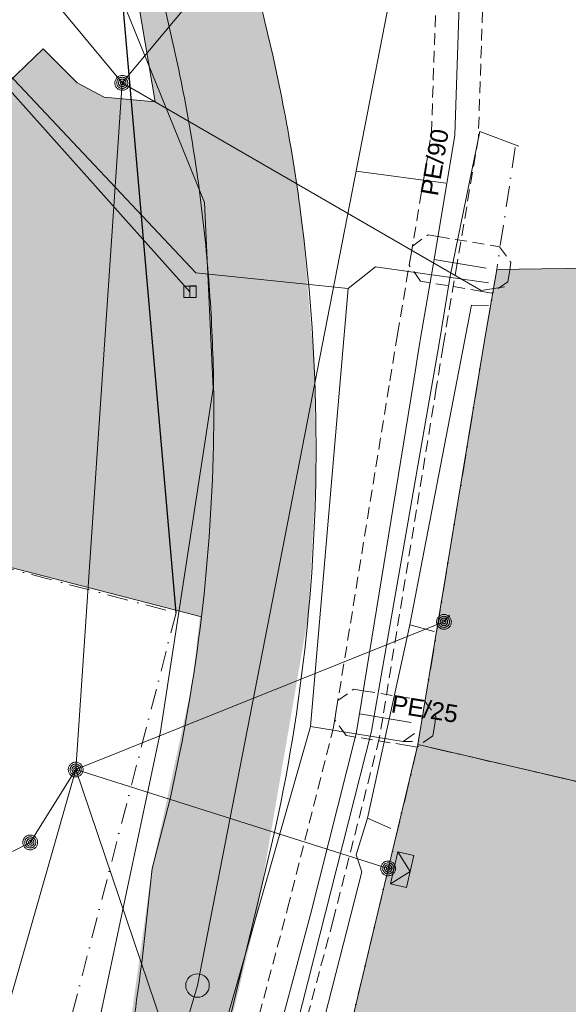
# Model space of a CAD drawing. Header units: millimetres. Extents: x 1001806 to 1216649, y -881308 to -714934.
# Tile 13 of 15: x 1145933 to 1169277, y -818558 to -776622. Entities that reach past the tile are written whole.
import ezdxf

# ---------------------------------------------------------------- set-up
doc = ezdxf.new("R2010")
doc.units = ezdxf.units.MM
doc.header["$MEASUREMENT"] = 0
doc.linetypes.add('( Dashed )', pattern=[750, 500, -250])
doc.linetypes.add('ČÁRA ČERCHOVANÁ 3', pattern=[1675.694406, 881.944418, -440.972209, 0, -352.777779])
for name, color, linetype in [('2 - INŽENÝRSKÉ SÍTĚ_ PROFESE.2D', 7, 'Continuous'), ('2 - ČÁRA HLAVNÍ.2D', 7, 'Continuous'), ('2 - ČÁRA POMOCNÁ.2Da', 7, 'Continuous')]:
    doc.layers.add(name, color=color, linetype=linetype)
doc.styles.add('GENEROVANÝ_STYL_1', font='Arial.ttf')
doc.linetypes.add('KANALIZACE - DEŠŤOVÁ', pattern='A,0,[8,SYROVICE PÓDIUM1.Shx,S=23.809524,R=0,X=0,Y=0],-3000,0', length=3000)
doc.linetypes.add('KANALIZACE - SPLAŠKOVÁ', pattern='A,0,[5,SYROVICE PÓDIUM1.Shx,S=23.809524,R=0,X=0,Y=0],-3000,0', length=3000)
doc.linetypes.add('PLYNOVOD - STL', pattern='A,0,[4,SYROVICE PÓDIUM1.Shx,S=29.761905,R=0,X=0,Y=-0.106132],-3750,0', length=3750)
doc.linetypes.add('VEDENÍ - NN', pattern='A,0,[3,SYROVICE PÓDIUM1.Shx,S=23.809524,R=0,X=0,Y=0.119914],-3000,0', length=3000)
doc.linetypes.add('VEDENÍ - SDĚLOVACÍ', pattern='A,0,[2,SYROVICE PÓDIUM1.Shx,S=23.809524,R=0,X=0,Y=0],-3000,0', length=3000)
doc.linetypes.add('VODOVOD - PODZEMNÍ', pattern='A,0,[7,SYROVICE PÓDIUM1.Shx,S=198.412698,R=0,X=0,Y=0],-25750,0', length=25750)

msp = doc.modelspace()

# ---------------------------------------------------------------- hatches: boundary and pattern name
at = {"layer": '2 - ČÁRA HLAVNÍ.2D', "linetype": 'Continuous', "lineweight": 0}
for points in [[(1036297.423, -743516.102), (1063069.618, -743678.358), (1064270.311, -741828.643), (1063880.897, -740011.378), (1062160.986, -736279.497), (1061868.926, -734267.526), (1065243.845, -733715.856), (1065957.77, -736214.594), (1066087.575, -737577.542), (1067418.072, -742250.507), (1068391.606, -743937.967), (1085006.593, -743808.162), (1086108.418, -743384.582), (1087077.534, -742727.007), (1087905.362, -741814.967), (1088452.214, -740843.684), (1088704.452, -740104.295), (1088840.355, -738606.796), (1088738.475, -737772.249), (1087164.997, -723374.719), (1095793.9, -723238.979), (1095999.334, -736298.238), (1092470.357, -736539.106), (1092859.77, -741114.717), (1114180.173, -741017.364), (1122033.35, -743256.493), (1131768.694, -742931.982), (1150590.359, -742834.628), (1168178.88, -741990.898), (1160552.861, -750817.61), (1158930.303, -750947.415), (1156561.37, -751369.279), (1154257.338, -752083.205), (1151336.735, -753511.055), (1150610.279, -754421.696), (1150009.259, -755656.6), (1149615.042, -756779.943), (1149407.786, -757795.246), (1149389.666, -758930.396), (1149487.02, -762013.255), (1153381.157, -767919.364), (1154748.914, -770927.88), (1155920.927, -775040.043), (1156788.458, -778535.037), (1157569.33, -782650.049), (1157957.976, -785374.865), (1158457.326, -791208.829), (1158529.963, -796270.864), (1158212.525, -801982.946), (1156022.528, -814738.489), (1152667.232, -828700.36), (1150405.69, -837149.11), (1147738.244, -845240.705), (1145726.88, -850500.641), (1143094.144, -856543.443), (1139135.104, -854499.021), (1141059.854, -850695.377), (1143272.479, -845783.885), (1145662.044, -839624.047), (1147943.044, -832429.021), (1150052.405, -823605.132), (1151563.893, -812766.847), (1153272.277, -804898.713), (1153602.951, -802042.678), (1134872.504, -797187.372), (1129954.599, -794062.303), (1146938.486, -777868.213), (1148380.933, -779310.66), (1149521.025, -779914.448), (1151700.94, -780123.602), (1150992.154, -775936.864), (1152018.209, -775707.639), (1152568.084, -778168.983), (1151716.114, -774089.325), (1151077.126, -772235.366), (1149843.982, -770190.944), (1146136.952, -765141.21), (1145227.754, -763907.281), (1143972.942, -762741.853), (1142571.648, -761945.71), (1141229.198, -761515.251), (1139622.936, -761351.277), (1138126.824, -761528.747), (1136668.817, -762045.706), (1132043.475, -756704.909), (1130999.123, -757228.191), (1127225.534, -754160.078), (1126868.571, -753543.506), (1126381.804, -753056.739), (1125830.134, -752634.874), (1125181.112, -752342.814), (1124499.638, -752180.558), (1120897.56, -752018.302), (1120865.109, -750558.001), (1083304.437, -750538.896), (1068651.927, -750364.461), (1049810.885, -750556.34), (1031202.593, -750752.708), (1023544.123, -744067.772)], [(1166229.275, -787268.277), (1173879.262, -787148.332), (1173309.173, -790878.252), (1175199.356, -793228.105), (1174669.131, -796418.274), (1177609.181, -797068.091), (1176109.17, -803788.155), (1190899.378, -807078.16), (1191619.398, -803878.113), (1209729.245, -808478.335), (1206089.284, -817538.374), (1172469.209, -809728.227), (1162879.298, -807498.319), (1165729.389, -790198.096)], [(1155799.4, -834868.23), (1158399.373, -826278.091), (1162879.298, -807498.319), (1178119.298, -811038.091), (1206089.284, -817538.374), (1216649.334, -820738.069), (1212579.337, -831748.263), (1207039.314, -829128.182), (1208889.281, -823698.227), (1176769.217, -816238.388), (1176289.087, -818068.246), (1174229.217, -817528.144), (1173239.323, -821308.157), (1172249.075, -821048.16), (1170129.234, -828408.163), (1177609.181, -831188.052), (1178009.231, -830198.157), (1181589.22, -831588.102), (1181189.17, -832518.377), (1184169.084, -833768.269), (1182649.317, -838408.355), (1180549.231, -843868.296), (1176829.189, -842418.38), (1177909.395, -839338.277), (1169069.137, -835098.241), (1170109.125, -832178.299), (1167459.412, -830948.163), (1165159.3, -837878.13)]]:
    msp.add_hatch(color=0, dxfattribs=at).paths.add_polyline_path(points)

# ---------------------------------------------------------------- linework, layer by layer
at = {"layer": '2 - INŽENÝRSKÉ SÍTĚ_ PROFESE.2D', "color": 0, "linetype": 'KANALIZACE - SPLAŠKOVÁ', "lineweight": 15}
for p, q in [((1163409.142, -766858.091), (1153499.142, -817758.091)), ((1164059.142, -783578.091), (1160252.093, -783073.41)), ((1153499.142, -817758.091), (1142529.142, -854858.091))]:
    msp.add_line(p, q, dxfattribs=at)
at = {"layer": '2 - INŽENÝRSKÉ SÍTĚ_ PROFESE.2D', "color": 0, "linetype": 'VODOVOD - PODZEMNÍ', "lineweight": 15}
for p, q in [((1149725.969, -774362.673), (1153794.142, -784403.091)), ((1153794.142, -784403.091), (1154167.977, -792326.013)), ((1154167.977, -792326.013), (1151930.786, -806945.341)), ((1151930.786, -806945.341), (1143626.661, -846112.97))]:
    msp.add_line(p, q, dxfattribs=at)
at = {"layer": '2 - INŽENÝRSKÉ SÍTĚ_ PROFESE.2D', "color": 0, "linetype": 'KANALIZACE - DEŠŤOVÁ', "lineweight": 15}
for p, q in [((1153429.142, -787401.091), (1143839.392, -777211.041)), ((1153177.142, -788210.091), (1144041.186, -777980.922)), ((1161068.142, -787146.091), (1159910.142, -788065.091)), ((1165878.142, -787830.091), (1161068.142, -787146.091)), ((1159910.142, -788065.091), (1153429.142, -787401.091)), ((1158311.142, -806722.091), (1159910.142, -788065.091)), ((1153185.142, -824677.091), (1158311.142, -806722.091)), ((1162254.142, -807367.091), (1158311.142, -806722.091)), ((1162739.142, -807023.091), (1162254.142, -807367.091)), ((1162654.142, -807358.091), (1162254.142, -807367.091))]:
    msp.add_line(p, q, dxfattribs=at)
at = {"layer": '2 - INŽENÝRSKÉ SÍTĚ_ PROFESE.2D', "color": 0, "linetype": 'PLYNOVOD - STL', "lineweight": 15}
for p, q in [((1163562.499, -786839.303), (1165782.499, -787209.303)), ((1160392.499, -806189.303), (1162592.499, -806549.303))]:
    msp.add_line(p, q, dxfattribs=at)
at = {"layer": '2 - INŽENÝRSKÉ SÍTĚ_ PROFESE.2D', "color": 0, "linetype": 'Continuous', "lineweight": 15}
for p, q in [((1152918.877, -787968.639), (1153435.408, -787968.639)), ((1152918.877, -788451.542), (1152918.877, -787968.639)), ((1153168.735, -787960.232), (1153435.408, -787960.232)), ((1153168.735, -788451.542), (1153168.735, -787960.232)), ((1153435.408, -787960.232), (1153435.408, -788451.542)), ((1153435.408, -787968.639), (1153435.408, -788451.542)), ((1153435.408, -788451.542), (1152918.877, -788451.542)), ((1153435.408, -788451.542), (1153168.735, -788451.542))]:
    msp.add_line(p, q, dxfattribs=at)
at = {"layer": '2 - INŽENÝRSKÉ SÍTĚ_ PROFESE.2D', "color": 0, "linetype": 'VEDENÍ - NN', "lineweight": 15}
for points in [[(1134002.043, -849640.525), (1139135.789, -840760.66), (1148315.789, -808560.66), (1150295.789, -779310.66), (1167455.789, -758770.66), (1185445.789, -736970.66)], [(1150295.789, -779310.66), (1137515.789, -763920.66), (1137215.789, -763800.66)], [(1150295.789, -779310.66), (1165573.789, -788149.66), (1166559.789, -788003.66)], [(1148315.789, -808560.66), (1163985.789, -802270.66), (1164225.789, -801990.66)], [(1148315.789, -808560.66), (1146382.789, -811661.66), (1145625.789, -812055.66)], [(1148315.789, -808560.66), (1161615.789, -812770.66), (1161865.789, -812740.66)], [(1148315.789, -808560.66), (1156020.789, -831334.66), (1156907.789, -830789.66)]]:
    msp.add_lwpolyline(points, dxfattribs=at)
at = {"layer": '2 - INŽENÝRSKÉ SÍTĚ_ PROFESE.2D', "color": 0, "linetype": 'PLYNOVOD - STL', "lineweight": 15}
msp.add_lwpolyline([(1150998.086, -839316.82), (1152702.499, -834509.303), (1152959.499, -833628.303), (1153482.499, -831839.303), (1153692.499, -831129.303), (1154822.499, -827699.303), (1156432.499, -821699.303), (1156502.499, -821459.303), (1158302.499, -814729.303), (1160252.499, -807029.303), (1160392.499, -806189.303), (1162672.499, -792159.303), (1162962.499, -790359.303), (1162992.499, -790189.303), (1163562.499, -786839.303), (1164452.499, -781539.303), (1165092.499, -762299.303), (1174842.499, -753719.303), (1177582.499, -751869.303), (1181462.499, -750999.303), (1195502.837, -750044.914)], dxfattribs=at)
at = {"layer": '2 - INŽENÝRSKÉ SÍTĚ_ PROFESE.2D', "color": 0, "linetype": '( Dashed )', "lineweight": 15}
for points in [[(1155539.499, -821190.303), (1157334.499, -814477.303), (1159272.499, -806824.303), (1159405.499, -806027.303), (1161685.499, -791999.303), (1161976.499, -790193.303), (1162007.499, -790018.303), (1162576.499, -786672.303), (1163455.499, -781439.303), (1164107.499, -761834.303)], [(1166077.499, -762764.303), (1165449.499, -781639.303), (1164548.499, -787006.303), (1163977.499, -790360.303), (1163948.499, -790525.303), (1163659.499, -792319.303), (1161379.499, -806351.303), (1161232.499, -807234.303), (1159270.499, -814981.303), (1157465.499, -821728.303)]]:
    msp.add_lwpolyline(points, dxfattribs=at)
at = {"layer": '2 - INŽENÝRSKÉ SÍTĚ_ PROFESE.2D', "color": 0, "linetype": 'Continuous', "lineweight": 15}
for points in [[(1150316.685, -778997.61), (1150283.677, -778997.259), (1150250.752, -779000.277), (1150218.528, -779006.554), (1150186.986, -779016.392), (1150156.765, -779029.377), (1150127.865, -779045.508), (1150100.915, -779064.52), (1150076.239, -779086.13), (1150053.838, -779110.337), (1150034.037, -779136.858), (1150017.18, -779165.102), (1150003.267, -779195.071), (1149992.795, -779226.185), (1149985.461, -779258.425), (1149981.455, -779291.191), (1149981.114, -779324.046), (1149984.133, -779356.972), (1149990.409, -779389.195), (1150000.248, -779420.737), (1150013.223, -779451.111), (1150029.363, -779479.859), (1150048.376, -779506.809), (1150069.976, -779531.637), (1150094.183, -779554.037), (1150120.713, -779573.687), (1150148.958, -779590.544), (1150178.927, -779604.457), (1150210.031, -779615.08), (1150242.28, -779622.263), (1150275.046, -779626.268), (1150307.902, -779626.609), (1150340.817, -779623.743), (1150373.203, -779617.324), (1150404.593, -779607.476), (1150434.966, -779594.501), (1150463.704, -779578.512), (1150490.654, -779559.5), (1150515.492, -779537.748), (1150537.893, -779513.541), (1150557.532, -779487.163), (1150574.399, -779458.766), (1150588.312, -779428.797), (1150598.936, -779397.693), (1150606.271, -779365.453), (1150610.114, -779332.829), (1150610.465, -779299.821), (1150607.599, -779266.906), (1150601.17, -779234.673), (1150591.331, -779203.131), (1150578.357, -779172.757), (1150562.368, -779144.019), (1150543.356, -779117.069), (1150521.594, -779092.383), (1150497.386, -779069.983), (1150471.018, -779050.191), (1150442.621, -779033.324), (1150412.653, -779019.411), (1150381.538, -779008.94), (1150349.299, -779001.605)], [(1150311.481, -779076.173), (1150286.725, -779075.91), (1150262.113, -779078.102), (1150237.785, -779082.914), (1150214.21, -779090.222), (1150191.539, -779100.037), (1150169.945, -779112.063), (1150149.732, -779126.323), (1150131.063, -779142.672), (1150114.263, -779160.828), (1150099.493, -779180.647), (1150086.774, -779201.825), (1150076.42, -779224.231), (1150068.442, -779247.711), (1150063.023, -779271.82), (1150060.019, -779296.394), (1150059.765, -779320.998), (1150061.958, -779345.611), (1150066.77, -779369.938), (1150074.078, -779393.514), (1150083.882, -779416.337), (1150095.909, -779437.931), (1150110.168, -779458.143), (1150126.528, -779476.66), (1150144.683, -779493.461), (1150164.503, -779508.231), (1150185.681, -779520.95), (1150208.086, -779531.303), (1150231.567, -779539.281), (1150255.675, -779544.701), (1150280.25, -779547.705), (1150304.854, -779547.958), (1150329.619, -779545.775), (1150353.794, -779540.954), (1150377.369, -779533.646), (1150400.192, -779523.841), (1150421.786, -779511.814), (1150441.999, -779497.555), (1150460.516, -779481.196), (1150477.306, -779463.192), (1150492.076, -779443.373), (1150504.805, -779422.043), (1150515.159, -779399.637), (1150523.137, -779376.157), (1150528.557, -779352.048), (1150531.55, -779327.626), (1150531.814, -779302.87), (1150529.621, -779278.257), (1150524.81, -779253.93), (1150517.502, -779230.354), (1150507.687, -779207.683), (1150495.66, -779186.089), (1150481.401, -779165.877), (1150465.203, -779147.218), (1150447.048, -779130.417), (1150427.229, -779115.647), (1150405.898, -779102.918), (1150383.493, -779092.565), (1150360.012, -779084.587), (1150335.904, -779079.167)], [(1150306.278, -779154.736), (1150289.774, -779154.561), (1150273.311, -779156.07), (1150257.194, -779159.284), (1150241.423, -779164.204), (1150226.313, -779170.696), (1150211.863, -779178.761), (1150198.388, -779188.268), (1150186.05, -779199.073), (1150174.849, -779211.176), (1150164.949, -779224.436), (1150156.52, -779238.559), (1150149.564, -779253.543), (1150144.252, -779269.095), (1150140.584, -779285.215), (1150138.734, -779301.608), (1150138.416, -779317.95), (1150139.926, -779334.412), (1150143.13, -779350.681), (1150148.059, -779366.3), (1150154.542, -779381.563), (1150162.617, -779395.861), (1150172.123, -779409.336), (1150182.918, -779421.826), (1150195.022, -779433.026), (1150208.292, -779442.775), (1150222.414, -779451.203), (1150237.399, -779458.16), (1150252.951, -779463.472), (1150269.071, -779467.139), (1150285.453, -779469.142), (1150301.957, -779469.317), (1150318.268, -779467.798), (1150334.537, -779464.594), (1150350.156, -779459.664), (1150365.419, -779453.182), (1150379.706, -779445.259), (1150393.181, -779435.752), (1150405.682, -779424.805), (1150416.882, -779412.702), (1150426.62, -779399.584), (1150435.059, -779385.309), (1150442.005, -779370.477), (1150447.327, -779354.773), (1150450.995, -779338.653), (1150452.987, -779322.422), (1150453.163, -779305.918), (1150451.653, -779289.456), (1150448.439, -779273.339), (1150443.52, -779257.568), (1150437.027, -779242.457), (1150429.114, -779228.017), (1150419.608, -779214.542), (1150408.651, -779202.194), (1150396.547, -779190.994), (1150383.439, -779181.103), (1150369.165, -779172.665), (1150354.333, -779165.718), (1150338.628, -779160.396), (1150322.509, -779156.729)], [(1150301.064, -779233.452), (1150292.822, -779233.212), (1150284.51, -779234.037), (1150276.451, -779235.645), (1150268.647, -779238.033), (1150261.087, -779241.356), (1150253.791, -779245.307), (1150247.053, -779250.06), (1150240.884, -779255.463), (1150235.284, -779261.514), (1150230.405, -779268.226), (1150226.114, -779275.282), (1150222.717, -779282.703), (1150220.061, -779290.479), (1150218.146, -779298.61), (1150217.297, -779306.812), (1150217.057, -779315.053), (1150217.893, -779323.214), (1150219.5, -779331.272), (1150221.889, -779339.076), (1150225.201, -779346.789), (1150229.163, -779353.933), (1150233.916, -779360.67), (1150239.318, -779366.839), (1150245.37, -779372.44), (1150252.071, -779377.471), (1150259.137, -779381.609), (1150266.559, -779385.006), (1150274.335, -779387.662), (1150282.466, -779389.577), (1150290.657, -779390.578), (1150298.909, -779390.666), (1150307.069, -779389.83), (1150315.128, -779388.223), (1150323.084, -779385.845), (1150330.635, -779382.675), (1150337.789, -779378.561), (1150344.526, -779373.808), (1150350.695, -779368.405), (1150356.295, -779362.353), (1150361.317, -779355.804), (1150365.465, -779348.586), (1150368.862, -779341.165), (1150371.518, -779333.389), (1150373.423, -779325.41), (1150374.424, -779317.219), (1150374.512, -779308.967), (1150373.686, -779300.654), (1150372.079, -779292.596), (1150369.69, -779284.791), (1150366.52, -779277.241), (1150362.416, -779269.935), (1150357.663, -779263.197), (1150352.261, -779257.029), (1150346.209, -779251.428), (1150339.65, -779246.559), (1150332.594, -779242.269), (1150325.021, -779238.862), (1150317.245, -779236.206), (1150309.266, -779234.301)], [(1163926.45, -802578.522), (1163959.165, -802582.925), (1163992.212, -802583.974), (1164024.963, -802581.703), (1164057.474, -802575.814), (1164089.061, -802566.64), (1164119.724, -802554.181), (1164148.806, -802538.623), (1164175.949, -802520.208), (1164201.154, -802498.936), (1164224.063, -802475.049), (1164244.262, -802449.089), (1164261.751, -802421.056), (1164275.965, -802391.464), (1164287.204, -802360.369), (1164295.204, -802328.343), (1164299.579, -802295.778), (1164300.627, -802262.732), (1164298.357, -802229.981), (1164292.467, -802197.47), (1164283.322, -802165.732), (1164270.835, -802135.219), (1164255.277, -802106.138), (1164236.89, -802078.845), (1164215.618, -802053.64), (1164191.702, -802030.881), (1164165.742, -802010.682), (1164137.709, -801993.193), (1164108.146, -801978.829), (1164077.023, -801967.739), (1164044.997, -801959.739), (1164012.432, -801955.365), (1163979.414, -801954.166), (1163946.485, -801956.558), (1163914.123, -801962.477), (1163882.386, -801971.622), (1163851.902, -801983.959), (1163822.82, -801999.517), (1163795.498, -802018.053), (1163770.294, -802039.326), (1163747.563, -802063.092), (1163727.335, -802089.202), (1163709.846, -802117.234), (1163695.482, -802146.798), (1163684.243, -802177.892), (1163676.422, -802209.797), (1163672.018, -802242.512), (1163670.82, -802275.53), (1163673.24, -802308.309), (1163679.13, -802340.821), (1163688.275, -802372.558), (1163700.613, -802403.042), (1163716.171, -802432.124), (1163734.736, -802459.296), (1163756.008, -802484.5), (1163779.745, -802507.381), (1163805.855, -802527.608), (1163833.888, -802545.097), (1163863.48, -802559.312), (1163894.574, -802570.551)], [(1163941.265, -802501.193), (1163965.801, -802504.495), (1163990.497, -802505.343), (1164015.231, -802503.556), (1164039.526, -802499.199), (1164063.231, -802492.244), (1164086.138, -802482.96), (1164107.95, -802471.292), (1164128.486, -802457.36), (1164147.389, -802441.405), (1164164.482, -802423.551), (1164179.706, -802404.095), (1164192.733, -802383.131), (1164203.535, -802360.808), (1164211.875, -802337.548), (1164217.875, -802313.529), (1164221.149, -802289.142), (1164221.996, -802264.447), (1164220.209, -802239.712), (1164215.853, -802215.418), (1164208.926, -802191.563), (1164199.643, -802168.655), (1164187.974, -802146.844), (1164174.013, -802126.458), (1164158.059, -802107.555), (1164140.204, -802090.462), (1164120.748, -802075.238), (1164099.784, -802062.211), (1164077.462, -802051.409), (1164054.202, -802043.068), (1164030.182, -802037.069), (1164005.796, -802033.795), (1163980.95, -802032.919), (1163956.366, -802034.734), (1163932.071, -802039.091), (1163908.217, -802046.018), (1163885.309, -802055.301), (1163863.498, -802066.97), (1163843.112, -802080.931), (1163824.237, -802096.735), (1163807.144, -802114.59), (1163791.891, -802134.195), (1163778.864, -802155.159), (1163768.062, -802177.482), (1163759.722, -802200.742), (1163753.751, -802224.612), (1163750.448, -802249.148), (1163749.601, -802273.844), (1163751.388, -802298.578), (1163755.745, -802322.872), (1163762.7, -802346.577), (1163771.983, -802369.485), (1163783.652, -802391.296), (1163797.434, -802411.803), (1163813.389, -802430.707), (1163831.243, -802447.8), (1163850.849, -802463.052), (1163871.813, -802476.08), (1163894.135, -802486.882), (1163917.396, -802495.222)], [(1163956.08, -802423.864), (1163972.437, -802426.066), (1163988.961, -802426.59), (1164005.35, -802425.38), (1164021.606, -802422.435), (1164037.4, -802417.848), (1164052.731, -802411.619), (1164067.272, -802403.84), (1164080.844, -802394.632), (1164093.446, -802383.996), (1164104.9, -802372.052), (1164115, -802359.072), (1164123.744, -802345.056), (1164130.926, -802330.274), (1164136.546, -802314.727), (1164140.396, -802298.685), (1164142.719, -802282.506), (1164143.243, -802265.983), (1164142.062, -802249.444), (1164139.088, -802233.338), (1164134.53, -802217.394), (1164128.272, -802202.213), (1164120.493, -802187.672), (1164111.314, -802173.95), (1164100.678, -802161.348), (1164088.706, -802150.043), (1164075.726, -802139.944), (1164061.709, -802131.199), (1164046.928, -802124.017), (1164031.38, -802118.398), (1164015.367, -802114.398), (1163999.01, -802112.196), (1163982.636, -802111.7), (1163966.097, -802112.882), (1163949.991, -802115.856), (1163934.048, -802120.414), (1163918.895, -802126.522), (1163904.354, -802134.301), (1163890.604, -802143.63), (1163878.001, -802154.266), (1163866.725, -802166.088), (1163856.597, -802179.218), (1163847.882, -802193.085), (1163840.671, -802208.016), (1163835.051, -802223.563), (1163831.08, -802239.426), (1163828.878, -802255.784), (1163828.354, -802272.307), (1163829.564, -802288.697), (1163832.509, -802304.953), (1163837.096, -802320.746), (1163843.175, -802336.049), (1163850.954, -802350.59), (1163860.312, -802364.19), (1163870.948, -802376.792), (1163882.742, -802388.218), (1163895.871, -802398.347), (1163909.738, -802407.062), (1163924.67, -802414.273), (1163940.217, -802419.893)], [(1163970.923, -802346.385), (1163979.073, -802347.636), (1163987.424, -802347.837), (1163995.619, -802347.232), (1164003.658, -802345.82), (1164011.569, -802343.452), (1164019.295, -802340.427), (1164026.566, -802336.537), (1164033.351, -802331.933), (1164039.653, -802326.615), (1164045.319, -802320.554), (1164050.444, -802314.078), (1164054.727, -802307.131), (1164058.318, -802299.74), (1164061.217, -802291.906), (1164063.067, -802283.871), (1164064.318, -802275.721), (1164064.491, -802267.519), (1164063.886, -802259.325), (1164062.474, -802251.286), (1164060.134, -802243.225), (1164057.08, -802235.649), (1164053.19, -802228.378), (1164048.587, -802221.592), (1164043.269, -802215.291), (1164037.236, -802209.475), (1164030.732, -802204.5), (1164023.784, -802200.217), (1164016.393, -802196.626), (1164008.559, -802193.727), (1164000.553, -802191.727), (1163992.374, -802190.626), (1163984.173, -802190.453), (1163975.978, -802191.058), (1163967.79, -802192.441), (1163959.907, -802194.66), (1163952.302, -802197.864), (1163945.032, -802201.753), (1163938.246, -802206.357), (1163931.945, -802211.675), (1163926.157, -802217.558), (1163921.153, -802224.212), (1163916.87, -802231.159), (1163913.279, -802238.55), (1163910.409, -802246.235), (1163908.409, -802254.241), (1163907.308, -802262.42), (1163907.106, -802270.771), (1163907.712, -802278.966), (1163909.123, -802287.004), (1163911.342, -802294.887), (1163914.517, -802302.642), (1163918.407, -802309.912), (1163923.01, -802316.698), (1163928.329, -802322.999), (1163934.24, -802328.637), (1163940.715, -802333.762), (1163947.813, -802338.073), (1163955.204, -802341.664), (1163962.888, -802344.535)], [(1148401.858, -808258.736), (1148369.662, -808251.45), (1148336.839, -808247.475), (1148304.016, -808246.833), (1148271.11, -808249.818), (1148238.834, -808256.155), (1148207.187, -808265.846), (1148176.841, -808278.765), (1148148.172, -808294.701), (1148121.181, -808313.655), (1148096.244, -808335.417), (1148073.823, -808359.485), (1148053.918, -808385.857), (1148037.136, -808414.072), (1148023.185, -808444.048), (1148012.377, -808475.238), (1148005.133, -808507.287), (1148001.159, -808540.111), (1148000.517, -808572.934), (1148003.501, -808605.84), (1148009.797, -808638.263), (1148019.53, -808669.762), (1148032.448, -808700.109), (1148048.343, -808728.924), (1148067.297, -808755.916), (1148089.101, -808780.705), (1148113.168, -808803.126), (1148139.54, -808823.031), (1148167.714, -808839.96), (1148197.731, -808853.765), (1148228.922, -808864.572), (1148260.971, -808871.817), (1148293.752, -808875.938), (1148326.764, -808876.475), (1148359.523, -808873.448), (1148391.946, -808867.153), (1148423.404, -808857.566), (1148453.75, -808844.648), (1148482.608, -808828.607), (1148509.599, -808809.653), (1148534.347, -808787.995), (1148556.81, -808763.782), (1148576.715, -808737.41), (1148593.643, -808709.236), (1148607.595, -808679.26), (1148618.214, -808648.175), (1148625.5, -808615.979), (1148629.621, -808583.197), (1148630.116, -808550.332), (1148627.132, -808517.427), (1148620.836, -808485.004), (1148611.25, -808453.546), (1148598.331, -808423.199), (1148582.248, -808394.489), (1148563.294, -808367.497), (1148541.679, -808342.603), (1148517.465, -808320.14), (1148491.093, -808300.235), (1148462.877, -808283.453), (1148432.902, -808269.501)], [(1148380.246, -808334.447), (1148356.099, -808328.982), (1148331.576, -808325.949), (1148306.781, -808325.536), (1148282.196, -808327.722), (1148257.967, -808332.548), (1148234.327, -808339.764), (1148211.567, -808349.453), (1148189.877, -808361.51), (1148169.633, -808375.726), (1148151.025, -808391.995), (1148134.136, -808410.024), (1148119.302, -808429.751), (1148106.563, -808451.028), (1148096.194, -808473.457), (1148088.088, -808496.85), (1148082.666, -808520.85), (1148079.632, -808545.374), (1148079.219, -808570.169), (1148081.405, -808594.754), (1148086.19, -808619.129), (1148093.406, -808642.769), (1148103.095, -808665.529), (1148115.194, -808687.073), (1148129.409, -808707.316), (1148145.678, -808725.924), (1148163.708, -808742.813), (1148183.434, -808757.648), (1148204.711, -808770.386), (1148227.141, -808780.756), (1148250.533, -808788.861), (1148274.533, -808794.284), (1148299.204, -808797.359), (1148323.852, -808797.73), (1148348.437, -808795.544), (1148372.812, -808790.76), (1148396.453, -808783.544), (1148419.212, -808773.855), (1148440.756, -808761.756), (1148460.957, -808747.687), (1148479.566, -808731.418), (1148496.497, -808713.242), (1148511.331, -808693.515), (1148524.069, -808672.238), (1148534.439, -808649.809), (1148542.503, -808626.563), (1148547.967, -808602.416), (1148551, -808577.893), (1148551.413, -808553.097), (1148549.228, -808528.512), (1148544.401, -808504.284), (1148537.185, -808480.643), (1148527.496, -808457.884), (1148515.586, -808436.235), (1148501.37, -808415.992), (1148485.101, -808397.384), (1148466.925, -808380.453), (1148447.199, -808365.618), (1148425.921, -808352.88), (1148403.492, -808342.511)], [(1148358.634, -808410.158), (1148342.536, -808406.515), (1148326.125, -808404.528), (1148309.692, -808404.28), (1148293.239, -808405.773), (1148277.101, -808408.941), (1148261.278, -808413.787), (1148246.105, -808420.246), (1148231.77, -808428.214), (1148218.275, -808437.691), (1148205.806, -808448.572), (1148194.596, -808460.606), (1148184.643, -808473.792), (1148176.179, -808487.879), (1148169.203, -808502.867), (1148163.946, -808518.504), (1148160.198, -808534.413), (1148158.211, -808550.825), (1148157.922, -808567.404), (1148159.456, -808583.71), (1148162.583, -808599.995), (1148167.47, -808615.672), (1148173.929, -808630.845), (1148181.856, -808645.326), (1148191.333, -808658.821), (1148202.256, -808671.143), (1148214.289, -808682.353), (1148227.475, -808692.306), (1148241.562, -808700.77), (1148256.55, -808707.746), (1148272.145, -808713.15), (1148288.243, -808716.793), (1148304.508, -808718.738), (1148321.087, -808719.028), (1148337.393, -808717.494), (1148353.678, -808714.367), (1148369.313, -808709.626), (1148384.486, -808703.167), (1148399.009, -808695.094), (1148412.505, -808685.617), (1148424.784, -808674.84), (1148436.037, -808662.66), (1148445.947, -808649.621), (1148454.454, -808635.387), (1148461.429, -808620.399), (1148466.791, -808604.951), (1148470.434, -808588.853), (1148472.422, -808572.441), (1148472.669, -808556.009), (1148471.177, -808539.556), (1148468.008, -808523.418), (1148463.309, -808507.636), (1148456.85, -808492.463), (1148448.735, -808478.087), (1148439.258, -808464.591), (1148428.524, -808452.165), (1148416.343, -808440.913), (1148403.304, -808431.002), (1148389.071, -808422.496), (1148374.083, -808415.52)], [(1148336.981, -808486.016), (1148328.974, -808484.048), (1148320.673, -808483.107), (1148312.457, -808482.983), (1148304.325, -808483.677), (1148296.235, -808485.334), (1148288.271, -808487.663), (1148280.684, -808490.892), (1148273.517, -808494.877), (1148266.769, -808499.615), (1148260.588, -808505.15), (1148254.909, -808511.146), (1148250.027, -808517.686), (1148245.795, -808524.73), (1148242.213, -808532.276), (1148239.658, -808540.116), (1148237.689, -808548.123), (1148236.79, -808556.276), (1148236.666, -808564.492), (1148237.36, -808572.624), (1148238.976, -808580.861), (1148241.346, -808588.678), (1148244.576, -808596.265), (1148248.56, -808603.432), (1148253.298, -808610.18), (1148258.791, -808616.509), (1148264.829, -808622.04), (1148271.37, -808626.922), (1148278.413, -808631.155), (1148285.959, -808634.737), (1148293.757, -808637.439), (1148301.806, -808639.26), (1148309.959, -808640.159), (1148318.176, -808640.283), (1148326.454, -808639.631), (1148334.503, -808638.12), (1148342.362, -808635.603), (1148349.948, -808632.374), (1148357.116, -808628.39), (1148363.863, -808623.651), (1148370.15, -808618.305), (1148375.724, -808612.12), (1148380.606, -808605.58), (1148384.838, -808598.536), (1148388.378, -808591.137), (1148391.08, -808583.339), (1148392.902, -808575.29), (1148393.843, -808566.99), (1148393.966, -808558.774), (1148393.273, -808550.642), (1148391.762, -808542.594), (1148389.287, -808534.588), (1148386.057, -808527.001), (1148382.073, -808519.834), (1148377.334, -808513.086), (1148371.946, -808506.946), (1148365.95, -808501.268), (1148359.263, -808496.344), (1148352.22, -808492.112), (1148344.82, -808488.571)], [(1146460.375, -811358.021), (1146427.99, -811351.629), (1146395.069, -811348.565), (1146362.241, -811348.833), (1146329.43, -811352.727), (1146297.342, -811359.956), (1146265.976, -811370.519), (1146235.999, -811384.273), (1146207.782, -811400.997), (1146181.326, -811420.691), (1146157.002, -811443.135), (1146135.256, -811467.814), (1146116.088, -811494.727), (1146100.094, -811523.396), (1146086.978, -811553.746), (1146077.038, -811585.224), (1146070.684, -811617.461), (1146067.62, -811650.383), (1146067.887, -811683.211), (1146071.781, -811716.021), (1146078.972, -811748.257), (1146089.573, -811779.476), (1146103.327, -811809.453), (1146120.013, -811837.817), (1146139.707, -811864.273), (1146162.189, -811888.45), (1146186.868, -811910.196), (1146213.781, -811929.363), (1146242.412, -811945.505), (1146272.801, -811958.474), (1146304.278, -811968.414), (1146336.516, -811974.768), (1146369.399, -811977.98), (1146402.413, -811977.603), (1146435.075, -811973.671), (1146467.312, -811966.48), (1146498.492, -811956.026), (1146528.469, -811942.272), (1146556.871, -811925.438), (1146583.328, -811905.744), (1146607.466, -811883.41), (1146629.25, -811858.584), (1146648.418, -811831.671), (1146664.56, -811803.039), (1146677.676, -811772.689), (1146687.43, -811741.321), (1146693.822, -811708.936), (1146697.034, -811676.053), (1146696.619, -811643.187), (1146692.725, -811610.376), (1146685.534, -811578.14), (1146675.08, -811546.96), (1146661.327, -811516.983), (1146644.455, -811488.728), (1146624.761, -811462.272), (1146602.464, -811437.985), (1146577.638, -811416.201), (1146550.725, -811397.034), (1146522.056, -811381.04), (1146491.705, -811367.923)], [(1146440.868, -811434.302), (1146416.579, -811429.508), (1146391.981, -811427.155), (1146367.184, -811427.428), (1146342.669, -811430.294), (1146318.584, -811435.79), (1146295.152, -811443.657), (1146272.669, -811453.973), (1146251.321, -811466.625), (1146231.479, -811481.396), (1146213.328, -811498.174), (1146196.945, -811516.664), (1146182.662, -811536.794), (1146170.518, -811558.416), (1146160.773, -811581.123), (1146153.318, -811604.732), (1146148.562, -811628.873), (1146146.209, -811653.471), (1146146.483, -811678.268), (1146149.348, -811702.783), (1146154.806, -811727.016), (1146162.674, -811750.448), (1146172.989, -811772.93), (1146185.68, -811794.131), (1146200.45, -811813.973), (1146217.228, -811832.123), (1146235.718, -811848.507), (1146255.848, -811862.79), (1146277.47, -811874.934), (1146300.177, -811884.678), (1146323.786, -811892.133), (1146347.927, -811896.889), (1146372.673, -811899.28), (1146397.322, -811898.969), (1146421.837, -811896.103), (1146446.07, -811890.646), (1146469.502, -811882.778), (1146491.985, -811872.463), (1146513.185, -811859.772), (1146532.989, -811845.149), (1146551.14, -811828.371), (1146567.561, -811809.733), (1146581.844, -811789.604), (1146593.988, -811767.982), (1146603.733, -811745.274), (1146611.15, -811721.814), (1146615.944, -811697.525), (1146618.297, -811672.927), (1146618.023, -811648.13), (1146615.158, -811623.615), (1146609.662, -811599.529), (1146601.794, -811576.098), (1146591.479, -811553.615), (1146578.974, -811532.305), (1146564.203, -811512.462), (1146547.425, -811494.312), (1146528.787, -811477.891), (1146508.658, -811463.608), (1146487.036, -811451.464), (1146464.328, -811441.719)], [(1146421.36, -811510.583), (1146405.168, -811507.387), (1146388.707, -811505.855), (1146372.274, -811506.062), (1146355.869, -811508.009), (1146339.825, -811511.624), (1146324.142, -811516.905), (1146309.153, -811523.782), (1146295.045, -811532.144), (1146281.817, -811541.991), (1146269.655, -811553.213), (1146258.782, -811565.553), (1146249.198, -811579.009), (1146241.127, -811593.325), (1146234.569, -811608.5), (1146229.747, -811624.277), (1146226.441, -811640.284), (1146224.909, -811656.744), (1146225.078, -811673.325), (1146227.063, -811689.582), (1146230.64, -811705.774), (1146235.96, -811721.31), (1146242.836, -811736.298), (1146251.161, -811750.554), (1146261.008, -811763.782), (1146272.267, -811775.797), (1146284.607, -811786.67), (1146298.063, -811796.254), (1146312.379, -811804.325), (1146327.554, -811810.883), (1146343.293, -811815.853), (1146359.486, -811819.049), (1146375.798, -811820.543), (1146392.379, -811820.373), (1146408.637, -811818.388), (1146424.829, -811814.812), (1146440.326, -811809.64), (1146455.315, -811802.763), (1146469.609, -811794.291), (1146482.837, -811784.444), (1146494.813, -811773.332), (1146505.724, -811760.845), (1146515.27, -811747.536), (1146523.379, -811733.073), (1146529.937, -811717.897), (1146534.869, -811702.306), (1146538.065, -811686.114), (1146539.597, -811669.653), (1146539.39, -811653.22), (1146537.442, -811636.815), (1146533.828, -811620.771), (1146528.694, -811605.126), (1146521.817, -811590.137), (1146513.307, -811575.991), (1146503.46, -811562.763), (1146492.386, -811550.638), (1146479.899, -811539.728), (1146466.59, -811530.182), (1146452.127, -811522.073), (1146436.952, -811515.515)], [(1146401.815, -811587.011), (1146393.757, -811585.265), (1146385.434, -811584.554), (1146377.217, -811584.658), (1146369.107, -811585.576), (1146361.066, -811587.458), (1146353.17, -811590.006), (1146345.676, -811593.444), (1146338.621, -811597.625), (1146332.007, -811602.549), (1146325.981, -811608.252), (1146320.471, -811614.403), (1146315.772, -811621.076), (1146311.736, -811628.234), (1146308.364, -811635.877), (1146306.027, -811643.784), (1146304.282, -811651.843), (1146303.608, -811660.018), (1146303.712, -811668.234), (1146304.631, -811676.344), (1146306.474, -811684.533), (1146309.06, -811692.282), (1146312.498, -811699.776), (1146316.679, -811706.83), (1146321.603, -811713.444), (1146327.269, -811719.618), (1146333.457, -811724.981), (1146340.131, -811729.68), (1146347.288, -811733.715), (1146354.931, -811737.087), (1146362.801, -811739.572), (1146370.897, -811741.17), (1146379.072, -811741.843), (1146387.289, -811741.74), (1146395.546, -811740.859), (1146403.549, -811739.125), (1146411.336, -811736.392), (1146418.83, -811732.953), (1146425.884, -811728.772), (1146432.498, -811723.849), (1146438.634, -811718.331), (1146444.035, -811711.994), (1146448.734, -811705.321), (1146452.769, -811698.163), (1146456.104, -811690.668), (1146458.588, -811682.799), (1146460.186, -811674.703), (1146460.897, -811666.38), (1146460.794, -811658.163), (1146459.875, -811650.053), (1146458.142, -811642.05), (1146455.446, -811634.116), (1146452.008, -811626.621), (1146447.827, -811619.567), (1146442.903, -811612.953), (1146437.347, -811606.965), (1146431.196, -811601.455), (1146424.375, -811596.718), (1146417.217, -811592.682), (1146409.723, -811589.348)], [(1161913.718, -812868.921), (1161922.281, -812837.041), (1161927.56, -812804.402), (1161929.51, -812771.631), (1161927.839, -812738.632), (1161922.792, -812706.129), (1161914.37, -812674.122), (1161902.671, -812643.285), (1161887.89, -812614.004), (1161870.026, -812586.279), (1161849.275, -812560.495), (1161826.121, -812537.132), (1161800.563, -812516.192), (1161773.038, -812498.3), (1161743.642, -812483.164), (1161712.907, -812471.123), (1161681.173, -812462.607), (1161648.533, -812457.328), (1161615.762, -812455.379), (1161582.764, -812457.049), (1161550.115, -812462.048), (1161518.253, -812470.518), (1161487.416, -812482.217), (1161457.99, -812496.951), (1161430.265, -812514.814), (1161404.626, -812535.613), (1161381.264, -812558.768), (1161360.323, -812584.325), (1161342.286, -812611.802), (1161327.295, -812641.246), (1161315.254, -812671.981), (1161306.738, -812703.716), (1161301.314, -812736.307), (1161299.462, -812769.271), (1161301.18, -812802.125), (1161306.179, -812834.773), (1161314.504, -812866.588), (1161326.203, -812897.425), (1161341.082, -812926.899), (1161358.945, -812954.624), (1161379.599, -812980.215), (1161402.899, -813003.625), (1161428.457, -813024.565), (1161455.933, -813042.603), (1161485.329, -813057.738), (1161515.967, -813069.587), (1161547.847, -813078.15), (1161580.438, -813083.574), (1161613.257, -813085.378), (1161646.256, -813083.708), (1161678.904, -813078.709), (1161710.719, -813070.384), (1161741.556, -813058.685), (1161770.885, -813043.759), (1161798.61, -813025.895), (1161824.346, -813005.289), (1161847.756, -812981.99), (1161868.696, -812956.432), (1161886.589, -812928.907), (1161901.724, -812899.511)], [(1161838.928, -812844.31), (1161845.351, -812820.4), (1161849.359, -812796.017), (1161850.759, -812771.258), (1161849.555, -812746.605), (1161845.698, -812722.204), (1161839.43, -812698.294), (1161830.655, -812675.167), (1161819.472, -812653.013), (1161806.075, -812632.219), (1161790.56, -812612.978), (1161773.218, -812595.384), (1161754.098, -812579.775), (1161733.345, -812566.199), (1161711.347, -812554.944), (1161688.296, -812545.912), (1161664.531, -812539.538), (1161640.148, -812535.53), (1161615.389, -812534.129), (1161590.736, -812535.333), (1161566.19, -812539.143), (1161542.281, -812545.411), (1161519.153, -812554.185), (1161497.144, -812565.416), (1161476.35, -812578.814), (1161457.109, -812594.329), (1161439.515, -812611.671), (1161423.906, -812630.79), (1161410.33, -812651.543), (1161399.075, -812673.541), (1161390.044, -812696.592), (1161383.669, -812720.357), (1161379.613, -812744.885), (1161378.26, -812769.5), (1161379.464, -812794.152), (1161383.274, -812818.698), (1161389.542, -812842.608), (1161398.316, -812865.735), (1161409.547, -812887.744), (1161422.8, -812908.49), (1161438.315, -812927.732), (1161455.802, -812945.374), (1161474.921, -812960.982), (1161495.674, -812974.558), (1161517.672, -812985.813), (1161540.579, -812994.797), (1161564.488, -813001.219), (1161588.872, -813005.227), (1161613.631, -813006.628), (1161638.283, -813005.424), (1161662.684, -813001.567), (1161686.594, -812995.298), (1161709.722, -812986.524), (1161731.827, -812975.486), (1161752.621, -812962.088), (1161771.863, -812946.574), (1161789.505, -812929.087), (1161805.113, -812909.967), (1161818.689, -812889.214), (1161829.944, -812867.216)], [(1161764.138, -812819.698), (1161768.42, -812803.758), (1161771.059, -812787.439), (1161771.961, -812771.029), (1161771.126, -812754.53), (1161768.603, -812738.278), (1161764.392, -812722.274), (1161758.542, -812706.856), (1161751.152, -812692.215), (1161742.22, -812678.353), (1161731.844, -812665.461), (1161720.267, -812653.78), (1161707.488, -812643.31), (1161693.75, -812634.291), (1161679.052, -812626.723), (1161663.637, -812620.847), (1161647.889, -812616.468), (1161631.57, -812613.829), (1161615.015, -812612.879), (1161598.661, -812613.762), (1161582.264, -812616.238), (1161566.406, -812620.497), (1161550.987, -812626.346), (1161536.202, -812633.689), (1161522.339, -812642.621), (1161509.592, -812653.044), (1161497.911, -812664.621), (1161487.441, -812677.4), (1161478.422, -812691.139), (1161470.854, -812705.837), (1161464.833, -812721.204), (1161460.552, -812737.144), (1161457.96, -812753.319), (1161457.01, -812769.873), (1161457.893, -812786.227), (1161460.369, -812802.624), (1161464.483, -812818.435), (1161470.332, -812833.854), (1161477.82, -812848.687), (1161486.752, -812862.549), (1161497.03, -812875.249), (1161508.752, -812886.977), (1161521.386, -812897.4), (1161535.27, -812906.466), (1161549.968, -812914.034), (1161565.19, -812920.007), (1161581.13, -812924.289), (1161597.45, -812926.928), (1161613.859, -812927.83), (1161630.358, -812926.995), (1161646.61, -812924.472), (1161662.566, -812920.406), (1161677.985, -812914.556), (1161692.673, -812907.021), (1161706.535, -812898.089), (1161719.38, -812887.858), (1161731.108, -812876.136), (1161741.531, -812863.502), (1161750.597, -812849.619), (1161758.165, -812834.921)], [(1161689.203, -812795.039), (1161691.489, -812787.117), (1161692.76, -812778.86), (1161693.211, -812770.656), (1161692.842, -812762.502), (1161691.508, -812754.353), (1161689.499, -812746.302), (1161686.574, -812738.593), (1161682.879, -812731.273), (1161678.413, -812724.341), (1161673.129, -812717.944), (1161667.364, -812712.031), (1161661.023, -812706.892), (1161654.154, -812702.383), (1161646.756, -812698.503), (1161639.025, -812695.637), (1161631.103, -812693.352), (1161622.992, -812692.128), (1161614.787, -812691.677), (1161606.633, -812692.046), (1161598.339, -812693.332), (1161590.433, -812695.389), (1161582.724, -812698.314), (1161575.404, -812702.009), (1161568.473, -812706.475), (1161561.93, -812711.712), (1161556.162, -812717.524), (1161551.023, -812723.865), (1161546.514, -812730.734), (1161542.634, -812738.132), (1161539.623, -812745.816), (1161537.483, -812753.786), (1161536.259, -812761.897), (1161535.808, -812770.102), (1161536.129, -812778.4), (1161537.319, -812786.502), (1161539.521, -812794.455), (1161542.445, -812802.164), (1161546.141, -812809.485), (1161550.606, -812816.416), (1161555.698, -812822.91), (1161561.655, -812828.726), (1161567.996, -812833.865), (1161574.865, -812838.374), (1161582.118, -812842.207), (1161589.802, -812845.217), (1161597.772, -812847.358), (1161606.028, -812848.629), (1161614.233, -812849.08), (1161622.386, -812848.711), (1161630.488, -812847.522), (1161638.586, -812845.368), (1161646.295, -812842.443), (1161653.616, -812838.748), (1161660.547, -812834.282), (1161666.897, -812829.143), (1161672.81, -812823.378), (1161677.996, -812816.892), (1161682.505, -812810.023), (1161686.338, -812802.77)]]:
    msp.add_lwpolyline(points, close=True, dxfattribs=at)
at = {"layer": '2 - INŽENÝRSKÉ SÍTĚ_ PROFESE.2D', "color": 0, "linetype": '( Dashed )', "lineweight": 15}
for points in [[(1163318.499, -785785.303), (1163726.499, -785853.303), (1165946.499, -786223.303), (1166355.499, -786291.303), (1166836.499, -786965.303), (1166768.499, -787373.303), (1166700.499, -787782.303), (1166026.499, -788263.303), (1165618.499, -788195.303), (1163398.499, -787825.303), (1162989.499, -787757.303), (1162508.499, -787083.303), (1162576.499, -786675.303), (1162644.499, -786266.303)], [(1160145.499, -805135.303), (1160553.499, -805202.303), (1162753.499, -805562.303), (1163162.499, -805629.303), (1163646.499, -806302.303), (1163579.499, -806710.303), (1163512.499, -807119.303), (1162839.499, -807603.303), (1162431.499, -807536.303), (1160231.499, -807176.303), (1159822.499, -807109.303), (1159338.499, -806436.303), (1159405.499, -806028.303), (1159472.499, -805619.303)]]:
    msp.add_lwpolyline(points, close=True, dxfattribs=at)
at = {"layer": '2 - INŽENÝRSKÉ SÍTĚ_ PROFESE.2D', "color": 0, "linetype": 'VEDENÍ - SDĚLOVACÍ', "lineweight": 15}
for points in [[(1165885.446, -788793.561), (1165155.446, -788773.561), (1162535.446, -802393.561)], [(1162535.446, -802393.561), (1160735.446, -810623.561)], [(1162535.446, -802393.561), (1163575.446, -802683.561)], [(1156675.446, -827213.561), (1157215.446, -825393.561), (1158125.446, -822183.561), (1160495.446, -812913.561), (1160245.446, -812193.561), (1160735.446, -810623.561)], [(1160735.446, -810623.561), (1161725.446, -811063.561)]]:
    msp.add_lwpolyline(points, dxfattribs=at)
at = {"layer": '2 - INŽENÝRSKÉ SÍTĚ_ PROFESE.2D', "color": 0, "linetype": 'Continuous', "lineweight": 15}
for points in [[(1162395.105, -813579.942), (1161712.197, -813426.206), (1162019.67, -812060.389), (1162702.577, -812214.125)], [(1162548.841, -812897.033), (1162019.67, -812060.389)], [(1162395.105, -813579.942), (1162702.577, -812214.125)], [(1162548.841, -812897.033), (1161712.197, -813426.206)]]:
    msp.add_lwpolyline(points, dxfattribs=at)
msp.add_circle((1153499.142, -817758.091), 500, dxfattribs=at)
at = {"layer": '2 - ČÁRA HLAVNÍ.2D', "color": 0, "linetype": 'Continuous', "lineweight": 30}
msp.add_lwpolyline([(1152589.123, -801888.094), (1149829.342, -770188.188)], dxfattribs=at)
at = {"layer": '2 - ČÁRA HLAVNÍ.2D', "color": 0, "linetype": 'ČÁRA ČERCHOVANÁ 3', "lineweight": 15}
for points in [[(1167019.145, -782058.102), (1166229.275, -787268.277), (1165729.389, -790198.096), (1162879.298, -807498.319)], [(1120919.203, -831488.266), (1099169.395, -825708.355), (1128619.284, -795528.216), (1152589.123, -801888.094), (1143379.153, -837458.324), (1129889.284, -833868.105)], [(1162879.298, -807498.319), (1158399.373, -826278.091)], [(1206089.284, -817538.374), (1178119.298, -811038.091), (1172469.209, -809728.227), (1162879.298, -807498.319)]]:
    msp.add_lwpolyline(points, dxfattribs=at)
at = {"layer": '2 - ČÁRA HLAVNÍ.2D', "color": 0, "linetype": 'Continuous', "lineweight": 15, "flags": 128}
msp.add_lwpolyline([(1166229.275, -787268.277), (1173879.262, -787148.332), (1173309.173, -790878.252), (1175199.356, -793228.105), (1174669.131, -796418.274), (1177609.181, -797068.091), (1176109.17, -803788.155), (1190899.378, -807078.16), (1191619.398, -803878.113), (1209729.245, -808478.335), (1206089.284, -817538.374), (1172469.209, -809728.227), (1162879.298, -807498.319), (1165729.389, -790198.096)], close=True, dxfattribs=at)
msp.add_lwpolyline([(1177909.395, -839338.277), (1169069.137, -835098.241), (1170109.125, -832178.299), (1167459.412, -830948.163), (1165159.3, -837878.13), (1155799.4, -834868.23), (1158399.373, -826278.091), (1162879.298, -807498.319), (1178119.298, -811038.091)], dxfattribs=at)
at = {"layer": '2 - ČÁRA POMOCNÁ.2Da', "color": 0, "linetype": 'Continuous', "lineweight": 15}
for p, q in [((1150992.154, -775936.864), (1151700.94, -780123.602)), ((1146938.486, -777868.213), (1129954.599, -794062.303)), ((1148380.933, -779310.66), (1146938.486, -777868.213)), ((1149521.025, -779914.448), (1148380.933, -779310.66)), ((1151700.94, -780123.602), (1149521.025, -779914.448)), ((1134872.504, -797187.372), (1153666.144, -802059.059))]:
    msp.add_line(p, q, dxfattribs=at)
for points in [[(1156074.602, -814162.247), (1156820.979, -811046.937, 0.028702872), (1158176.017, -802365.748, 0.028487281), (1158532.777, -793586.598, 0.028647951), (1157887.607, -784824.484, 0.014496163), (1157188.158, -780485.753, 0.014669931), (1156236.858, -776194.406), (1155393.128, -773111.547)], [(1156074.602, -814162.247), (1156820.979, -811046.937, 0.028702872), (1158176.017, -802365.748, 0.028487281), (1158532.777, -793586.598, 0.028647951), (1157887.607, -784824.484, 0.014496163), (1157188.158, -780485.753, 0.014669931), (1156236.858, -776194.406), (1155393.128, -773111.547)], [(1156074.602, -814162.247), (1156820.979, -811046.937, 0.028702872), (1158176.017, -802365.748, 0.028487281), (1158532.777, -793586.598, 0.028647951), (1157887.607, -784824.484, 0.014496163), (1157188.158, -780485.753, 0.014669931), (1156236.858, -776194.406), (1155393.128, -773111.547)], [(1151563.893, -812766.847), (1152342.721, -809748.891, 0.025772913), (1153666.144, -802059.059, 0.026268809), (1154184.932, -794269.897, 0.013430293), (1154134.078, -790366.541, 0.013683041), (1153871.854, -786472.521, 0.013970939), (1153394.857, -782599.226, 0.014288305), (1152699.683, -778758.047), (1152018.209, -775707.639)], [(1151563.893, -812766.847), (1152342.721, -809748.891, 0.025772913), (1153666.144, -802059.059, 0.026268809), (1154184.932, -794269.897, 0.013430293), (1154134.078, -790366.541, 0.013683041), (1153871.854, -786472.521, 0.013970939), (1153394.857, -782599.226, 0.014288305), (1152699.683, -778758.047), (1152018.209, -775707.639)], [(1151563.893, -812766.847), (1152342.721, -809748.891, 0.025772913), (1153666.144, -802059.059, 0.026268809), (1154184.932, -794269.897, 0.013430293), (1154134.078, -790366.541, 0.013683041), (1153871.854, -786472.521, 0.013970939), (1153394.857, -782599.226, 0.014288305), (1152699.683, -778758.047), (1152018.209, -775707.639)], [(1139135.104, -854499.021), (1140790.113, -851253.906, 0.020253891), (1144447.281, -842889.04, 0.020355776), (1147414.811, -834253.765, 0.020607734), (1149666.084, -825405.428, 0.020999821), (1151174.479, -816401.376), (1151563.893, -812766.847)], [(1139135.104, -854499.021), (1140790.113, -851253.906, 0.020253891), (1144447.281, -842889.04, 0.020355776), (1147414.811, -834253.765, 0.020607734), (1149666.084, -825405.428, 0.020999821), (1151174.479, -816401.376), (1151563.893, -812766.847)], [(1139135.104, -854499.021), (1140790.113, -851253.906, 0.020253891), (1144447.281, -842889.04, 0.020355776), (1147414.811, -834253.765, 0.020607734), (1149666.084, -825405.428, 0.020999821), (1151174.479, -816401.376), (1151563.893, -812766.847)]]:
    msp.add_lwpolyline(points, format="xyb", dxfattribs=at)
msp.add_lwpolyline([(1167172.894, -782003.161), (1165517.886, -781386.589), (1164252.291, -787552.307), (1163765.524, -790505.361), (1160909.823, -806925.641), (1156983.234, -822372.387), (1156171.956, -825455.245), (1153575.864, -824579.064), (1156074.602, -814162.247)], dxfattribs=at)

# ---------------------------------------------------------------- texts
at = {"layer": '2 - INŽENÝRSKÉ SÍTĚ_ PROFESE.2D', "color": 0, "linetype": 'Continuous', "lineweight": 0, "char_height": 750, "attachment_point": 7, "style": 'GENEROVANÝ_STYL_1'}
for s, insert, rotation in [('\\A1;{\\pql;\\fArial|b0|i0|c0|p0;\\W1.000000;PE/90}', (1163734.187, -784165.666), 80.4675698), ('\\A1;{\\pql;\\fArial|b0|i0|c0|p0;\\W1.000000;PE/25}', (1161699.459, -806126.775), 350.7066914)]:
    msp.add_mtext(s, dxfattribs=dict(at, insert=insert, rotation=rotation))

doc.saveas('drawing.dxf')
